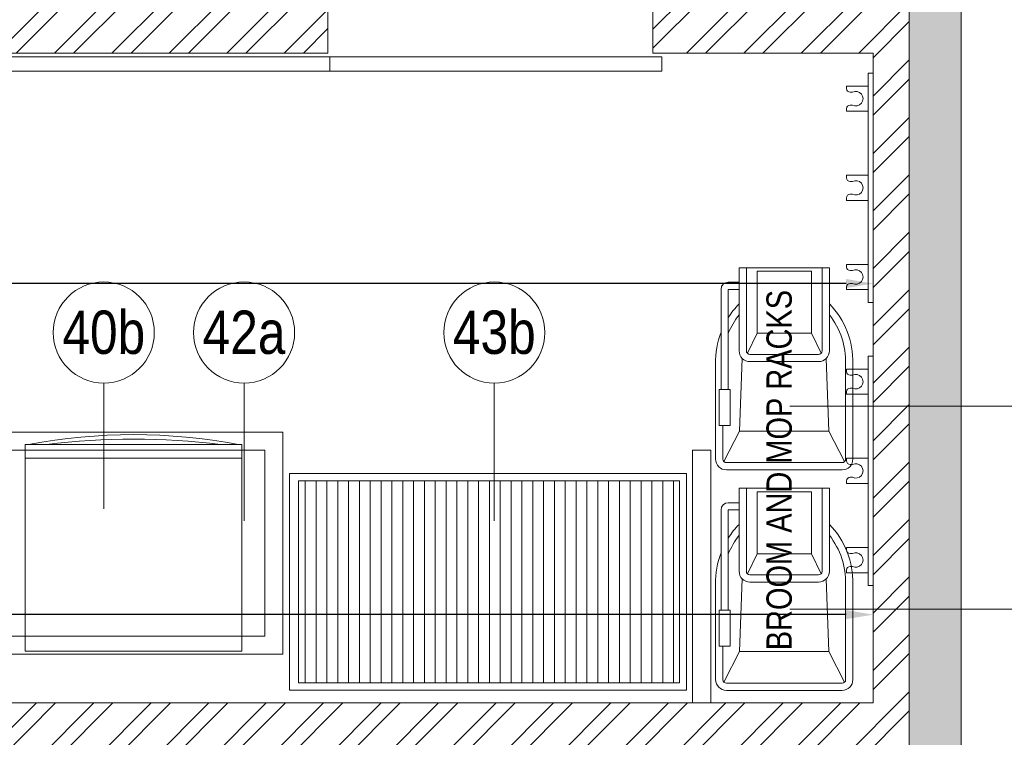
# Model space of a CAD drawing. Header units: millimetres. Extents: x 811 to 573824, y 137 to 100812.
# Tile 133 of 143: x 458602 to 461329, y 74800 to 76788. Entities that reach past the tile are written whole.
import ezdxf

# ---------------------------------------------------------------- set-up
doc = ezdxf.new("R2010")
doc.units = ezdxf.units.MM
doc.header["$LTSCALE"] = 3
doc.header["$MEASUREMENT"] = 0
doc.header["$PDMODE"] = 35
doc.layers.get('Defpoints').update_dxf_attribs({"lineweight": 0})
doc.layers.add('ARC - LEADER ARROW', color=7, linetype='Continuous')
for name, color, linetype, lineweight in [('DIMENSIONS', 7, 'Continuous', 0), ('EQUIPMENT TEXT', 7, 'Continuous', 0), ('EXIST BRICKWORK', 7, 'Continuous', 0), ('JOINERY DETAILS TEXT', 7, 'Continuous', 0), ('KITCHEN EQUIPMENT CODES', 252, 'Continuous', 0), ('KITCHEN EQUIPMENTS', 251, 'Continuous', 0), ('NEW BRICKWORK', 1, 'Continuous', 0)]:
    doc.layers.add(name, color=color, linetype=linetype, lineweight=lineweight)
doc.styles.add('ARA-30', font='stylu.ttf', dxfattribs={"height": 60})
doc.styles.add('ARC SCALE25', font='swissc.ttf', dxfattribs={"height": 50})
doc.styles.add('ARC SCALE50', font='swissc.ttf', dxfattribs={"height": 100})
doc.styles.get("Standard").update_dxf_attribs({"font": 'stylu.ttf'})
doc.dimstyles.new('ARC SCALE50', dxfattribs={"dimscale": 50, "dimtxt": 1, "dimasz": 1.5, "dimexe": 0.8, "dimexo": 0.8, "dimgap": 0.5, "dimtad": 0, "dimdec": 0, "dimrnd": 1, "dimzin": 0, "dimdsep": 46, "dimtxsty": 'Standard', "dimcen": 1.5, "dimdle": 0.8, "dimclrd": 256, "dimclre": 256, "dimclrt": 256, "dimadec": 0, "dimazin": 0, "dimtfac": 2, "dimtdec": 0, "dimtmove": 1, "dimatfit": 2, "dimfxl": 1, "dimtolj": 1, "dimtzin": 0, "dimlwd": -1, "dimlwe": 13, "dimarcsym": 0})

# ---------------------------------------------------------------- blocks, each defined once
blk = doc.blocks.new('*D26')
at = {"layer": 'Defpoints', "color": 0, "transparency": 16777216}
for p in [(458715.6, 76695.5, 0), (458467.1, 75645.5), (458515.6, 75645.5)]:
    blk.add_point(p, dxfattribs=at)
at = {"layer": 'DIMENSIONS', "lineweight": 13, "transparency": 16777216}
for p, q in [((458675.6, 76695.5), (458427.1, 76695.5)), ((458475.6, 75645.5), (458427.1, 75645.5))]:
    blk.add_line(p, q, dxfattribs=at)
at = {"layer": 'DIMENSIONS', "transparency": 16777216}
for p, q in [((458467.1, 76620.5), (458467.1, 76282.5)), ((458467.1, 75720.5), (458467.1, 76058.6))]:
    blk.add_line(p, q, dxfattribs=at)
for points in [[(458454.6, 76620.5), (458479.6, 76620.5), (458467.1, 76695.5)], [(458454.6, 75720.5), (458479.6, 75720.5), (458467.1, 75645.5)]]:
    blk.add_solid(points, dxfattribs=at)
at = {"layer": 'DIMENSIONS', "transparency": 16777216, "insert": (458467.1, 76170.5), "char_height": 50, "attachment_point": 5, "rotation": 90}
blk.add_mtext('\\A1;1050', dxfattribs=at)
blk = doc.blocks.new('xzgredgr')
at = {"layer": 'KITCHEN EQUIPMENTS'}
for p, q in [((458510.6, 76685.5, 0.2), (459460.6, 76685.5, 0.2)), ((459460.6, 76685.5, 0.2), (460380.6, 76685.5, 0.2)), ((459460.6, 76685.5, 0.2), (459460.6, 76645.5, 0.2)), ((460380.6, 76685.5, 0.2), (460380.6, 76645.5, 0.2)), ((459460.6, 76645.5, 0.2), (458510.6, 76645.5, 0.2)), ((460380.6, 76645.5, 0.2), (459460.6, 76645.5, 0.2)), ((460951.9, 76640.2, 0.1), (460951.9, 76004.2, 0.1)), ((460965.6, 76640.2, 0.1), (460951.9, 76640.2, 0.1)), ((460965.6, 76004.2, 0.1), (460965.6, 76640.2, 0.1)), ((460891.9, 76604.2, 0.1), (460951.9, 76604.2, 0.1)), ((460891.9, 76597, 0.1), (460891.9, 76604.2, 0.1)), ((460908.4, 76587, 0.1), (460901.9, 76587, 0.1)), ((460891.9, 76534.2, 0.1), (460891.9, 76541.4, 0.1)), ((460901.9, 76551.4, 0.1), (460908.4, 76551.4, 0.1)), ((460951.9, 76534.2, 0.1), (460891.9, 76534.2, 0.1)), ((460891.9, 76357.2, 0.1), (460951.9, 76357.2, 0.1)), ((460891.9, 76350, 0.1), (460891.9, 76357.2, 0.1)), ((460908.4, 76340, 0.1), (460901.9, 76340, 0.1)), ((460891.9, 76287.2, 0.1), (460891.9, 76294.4, 0.1)), ((460901.9, 76304.4, 0.1), (460908.4, 76304.4, 0.1)), ((460951.9, 76287.2, 0.1), (460891.9, 76287.2, 0.1)), ((460594.3, 75871, 0.1), (460594.3, 76101, 0.1)), ((460594.3, 76001, 0.1), (460594.3, 76101, 0.1)), ((460844.3, 76101, 0.1), (460594.3, 76101, 0.1)), ((460614.3, 75871, 0.1), (460614.3, 76101, 0.1)), ((460824.3, 75871, 0.1), (460824.3, 76101, 0.1)), ((460844.3, 75871, 0.1), (460844.3, 76101, 0.1)), ((460891.9, 76110.2, 0.1), (460951.9, 76110.2, 0.1)), ((460891.9, 76103, 0.1), (460891.9, 76110.2, 0.1)), ((460644.2, 75919.5, 0.1), (460644.2, 76091, 0.1)), ((460794.3, 76091, 0.1), (460644.2, 76091, 0.1)), ((460794.3, 75919.5, 0.1), (460794.3, 76091, 0.1)), ((460908.4, 76093, 0.1), (460901.9, 76093, 0.1)), ((460594.3, 76061, 0.1), (460564.3, 76061, 0.1)), ((460891.9, 76040.2, 0.1), (460891.9, 76047.4, 0.1)), ((460901.9, 76057.4, 0.1), (460908.4, 76057.4, 0.1)), ((460544.3, 75763.5, 0.1), (460544.3, 76041, 0.1)), ((460594.3, 76041, 0.1), (460564.3, 76041, 0.1)), ((460564.3, 76041, 0.1), (460564.3, 75763.5, 0.1)), ((460951.9, 76040.2, 0.1), (460891.9, 76040.2, 0.1)), ((460951.9, 76004.2, 0.1), (460965.6, 76004.2, 0.1)), ((460617.2, 75863.9, 0.1), (460644.2, 75919.5, 0.1)), ((460794.3, 75919.5, 0.1), (460644.2, 75919.5, 0.1)), ((460821.3, 75863.9, 0.1), (460794.3, 75919.5, 0.1)), ((460814.3, 75861, 0.1), (460624.3, 75861, 0.1)), ((460951.9, 75856.3, 0.1), (460951.9, 75220.3, 0.1)), ((460965.6, 75856.3, 0.1), (460951.9, 75856.3, 0.1)), ((460965.6, 75220.3, 0.1), (460965.6, 75856.3, 0.1)), ((460529.3, 75835, 0.1), (460529.3, 75571, 0.1)), ((460595.5, 75648.5, 0.1), (460603.1, 75849.8, 0.1)), ((460814.3, 75841, 0.1), (460624.3, 75841, 0.1)), ((460843.1, 75648.5, 0.1), (460835.5, 75849.8, 0.1)), ((460889.3, 75571, 0.1), (460889.3, 75835.2, 0.1)), ((460909.3, 75571, 0.1), (460909.3, 75835, 0.1)), ((460891.9, 75820.3, 0.1), (460951.9, 75820.3, 0.1)), ((460891.9, 75813.1, 0.1), (460891.9, 75820.3, 0.1)), ((460908.4, 75803.1, 0.1), (460901.9, 75803.1, 0.1)), ((460569.3, 75763.5, 0.1), (460539.3, 75763.5, 0.1)), ((460539.3, 75663.5, 0.1), (460539.3, 75763.5, 0.1)), ((460569.3, 75663.5, 0.1), (460569.3, 75763.5, 0.1)), ((460891.9, 75750.3, 0.1), (460891.9, 75757.5, 0.1)), ((460951.9, 75750.3, 0.1), (460891.9, 75750.3, 0.1)), ((460901.9, 75767.5, 0.1), (460908.4, 75767.5, 0.1)), ((459330.8, 75645.5, 0.1), (458530.8, 75645.5, 0.1)), ((459330.8, 75030.5, 0.1), (459330.8, 75645.5, 0.1)), ((460569.3, 75663.5, 0.1), (460539.3, 75663.5, 0.1)), ((460549.3, 75571, 0.1), (460549.3, 75663.5, 0.1)), ((460549.3, 75571, 0.1), (460549.3, 75663.5, 0.1)), ((460552.2, 75563.9, 0.1), (460595.5, 75648.5, 0.1)), ((460843.1, 75648.5, 0.1), (460595.5, 75648.5, 0.1)), ((460886.3, 75563.9, 0.1), (460843.1, 75648.5, 0.1)), ((458617.5, 75038.6, 0.1), (458617.5, 75611.7, 0.1)), ((458617.5, 75611.7, 0.1), (459217.5, 75611.7, 0.1)), ((459217.5, 75038.6, 0.1), (459217.5, 75611.7, 0.1)), ((459280.8, 75595.5, 0.1), (458530.8, 75595.5, 0.1)), ((459280.8, 75080.5, 0.1), (459280.8, 75595.5, 0.1)), ((458617.5, 75573.6, 0.1), (459217.5, 75573.6, 0.1)), ((460879.3, 75561, 0.1), (460559.3, 75561, 0.1)), ((460891.9, 75573.3, 0.1), (460951.9, 75573.3, 0.1)), ((460891.9, 75566.1, 0.1), (460891.9, 75573.3, 0.1)), ((460908.4, 75556.1, 0.1), (460901.9, 75556.1, 0.1)), ((459348.9, 74930.8, 0.1), (459348.9, 75530.8, 0.1)), ((459348.9, 75530.8, 0.1), (460448.9, 75530.8, 0.1)), ((460448.9, 75530.8, 0.1), (460448.9, 74930.8, 0.1)), ((460879.3, 75541, 0.1), (460559.3, 75541, 0.1)), ((459373.9, 74950.8, 0.1), (459373.9, 75510.8, 0.1)), ((459373.9, 75510.8, 0.1), (460428.9, 75510.8, 0.1)), ((459392.9, 74950.8, 0.1), (459392.9, 75510.8, 0.1)), ((459422.9, 74950.8, 0.1), (459422.9, 75510.8, 0.1)), ((459452.9, 74950.8, 0.1), (459452.9, 75510.8, 0.1)), ((459482.9, 74950.8, 0.1), (459482.9, 75510.8, 0.1)), ((459512.9, 74950.8, 0.1), (459512.9, 75510.8, 0.1)), ((459542.9, 74950.8, 0.1), (459542.9, 75510.8, 0.1)), ((459572.9, 74950.8, 0.1), (459572.9, 75510.8, 0.1)), ((459602.9, 74950.8, 0.1), (459602.9, 75510.8, 0.1)), ((459632.9, 74950.8, 0.1), (459632.9, 75510.8, 0.1)), ((459662.9, 74950.8, 0.1), (459662.9, 75510.8, 0.1)), ((459692.9, 74950.8, 0.1), (459692.9, 75510.8, 0.1)), ((459722.9, 75510.8, 0.1), (459722.9, 74950.8, 0.1)), ((459752.9, 75510.8, 0.1), (459752.9, 74950.8, 0.1)), ((459782.9, 75510.8, 0.1), (459782.9, 74950.8, 0.1)), ((459812.9, 75510.8, 0.1), (459812.9, 74950.8, 0.1)), ((459842.9, 75510.8, 0.1), (459842.9, 74950.8, 0.1)), ((459872.9, 75510.8, 0.1), (459872.9, 74950.8, 0.1)), ((459902.9, 75510.8, 0.1), (459902.9, 74950.8, 0.1)), ((459932.9, 75510.8, 0.1), (459932.9, 74950.8, 0.1)), ((459962.9, 75510.8, 0.1), (459962.9, 74950.8, 0.1)), ((459992.9, 75510.8, 0.1), (459992.9, 74950.8, 0.1)), ((460022.9, 75510.8, 0.1), (460022.9, 74950.8, 0.1)), ((460052.9, 75510.8, 0.1), (460052.9, 74950.8, 0.1)), ((460082.9, 75510.8, 0.1), (460082.9, 74950.8, 0.1)), ((460112.9, 75510.8, 0.1), (460112.9, 74950.8, 0.1)), ((460142.9, 75510.8, 0.1), (460142.9, 74950.8, 0.1)), ((460172.9, 75510.8, 0.1), (460172.9, 74950.8, 0.1)), ((460202.9, 75510.8, 0.1), (460202.9, 74950.8, 0.1)), ((460232.9, 75510.8, 0.1), (460232.9, 74950.8, 0.1)), ((460262.9, 75510.8, 0.1), (460262.9, 74950.8, 0.1)), ((460292.9, 75510.8, 0.1), (460292.9, 74950.8, 0.1)), ((460322.9, 75510.8, 0.1), (460322.9, 74950.8, 0.1)), ((460352.9, 75510.8, 0.1), (460352.9, 74950.8, 0.1)), ((460382.9, 75510.8, 0.1), (460382.9, 74950.8, 0.1)), ((460412.9, 75510.8, 0.1), (460412.9, 74950.8, 0.1)), ((460428.9, 75510.8, 0.1), (460428.9, 74950.8, 0.1)), ((460891.9, 75503.3, 0.1), (460891.9, 75510.5, 0.1)), ((460951.9, 75503.3, 0.1), (460891.9, 75503.3, 0.1)), ((460901.9, 75520.5, 0.1), (460908.4, 75520.5, 0.1)), ((460594.3, 75260.1, 0.1), (460594.3, 75490.1, 0.1)), ((460594.3, 75390.1, 0.1), (460594.3, 75490.1, 0.1)), ((460844.3, 75490.1, 0.1), (460594.3, 75490.1, 0.1)), ((460614.3, 75260.1, 0.1), (460614.3, 75490.1, 0.1)), ((460644.2, 75308.6, 0.1), (460644.2, 75480.1, 0.1)), ((460794.3, 75480.1, 0.1), (460644.2, 75480.1, 0.1)), ((460794.3, 75308.6, 0.1), (460794.3, 75480.1, 0.1)), ((460824.3, 75260.1, 0.1), (460824.3, 75490.1, 0.1)), ((460844.3, 75260.1, 0.1), (460844.3, 75490.1, 0.1)), ((460594.3, 75450.1, 0.1), (460564.3, 75450.1, 0.1)), ((460544.3, 75152.6, 0.1), (460544.3, 75430.1, 0.1)), ((460594.3, 75430.1, 0.1), (460564.3, 75430.1, 0.1)), ((460564.3, 75430.1, 0.1), (460564.3, 75152.6, 0.1)), ((460891.9, 75326.3, 0.1), (460951.9, 75326.3, 0.1)), ((460891.9, 75319.1, 0.1), (460891.9, 75326.3, 0.1)), ((460617.2, 75253, 0.1), (460644.2, 75308.6, 0.1)), ((460794.3, 75308.6, 0.1), (460644.2, 75308.6, 0.1)), ((460821.3, 75253, 0.1), (460794.3, 75308.6, 0.1)), ((460908.4, 75309.1, 0.1), (460901.9, 75309.1, 0.1)), ((460891.9, 75256.3, 0.1), (460891.9, 75263.5, 0.1)), ((460951.9, 75256.3, 0.1), (460891.9, 75256.3, 0.1)), ((460901.9, 75273.5, 0.1), (460908.4, 75273.5, 0.1)), ((460595.5, 75037.6, 0.1), (460603.1, 75238.9, 0.1)), ((460814.3, 75250.1, 0.1), (460624.3, 75250.1, 0.1)), ((460814.3, 75230.1, 0.1), (460624.3, 75230.1, 0.1)), ((460843.1, 75037.6, 0.1), (460835.5, 75238.9, 0.1)), ((460529.3, 75224.1, 0.1), (460529.3, 74960.1, 0.1)), ((460889.3, 74960.1, 0.1), (460889.3, 75224.3, 0.1)), ((460909.3, 74960.1, 0.1), (460909.3, 75224.1, 0.1)), ((460951.9, 75220.3, 0.1), (460965.6, 75220.3, 0.1)), ((460569.3, 75152.6, 0.1), (460539.3, 75152.6, 0.1)), ((460539.3, 75052.6, 0.1), (460539.3, 75152.6, 0.1)), ((460569.3, 75052.6, 0.1), (460569.3, 75152.6, 0.1)), ((458530.8, 75080.5, 0.1), (459280.8, 75080.5, 0.1)), ((458617.5, 75038.6, 0.1), (459217.5, 75038.6, 0.1)), ((460569.3, 75052.6, 0.1), (460539.3, 75052.6, 0.1)), ((460549.3, 74960.1, 0.1), (460549.3, 75052.6, 0.1)), ((460549.3, 74960.1, 0.1), (460549.3, 75052.6, 0.1)), ((460552.2, 74953, 0.1), (460595.5, 75037.6, 0.1)), ((460843.1, 75037.6, 0.1), (460595.5, 75037.6, 0.1)), ((460886.3, 74953, 0.1), (460843.1, 75037.6, 0.1)), ((458530.8, 75030.5, 0.1), (459330.8, 75030.5, 0.1)), ((460448.9, 74930.8, 0.1), (459348.9, 74930.8, 0.1)), ((460428.9, 74950.8, 0.1), (459373.9, 74950.8, 0.1)), ((460879.3, 74950.1, 0.1), (460559.3, 74950.1, 0.1)), ((460879.3, 74930.1, 0.1), (460559.3, 74930.1, 0.1))]:
    blk.add_line(p, q, dxfattribs=at)
at = {"layer": 'KITCHEN EQUIPMENTS', "color": 5}
for p, q in [((460515.6, 75595.5, 0.2), (460465.6, 75595.5, 0.2)), ((460465.6, 75595.5, 0.2), (460465.6, 74895.5, 0.2)), ((460515.6, 74895.5, 0.2), (460515.6, 75595.5, 0.2))]:
    blk.add_line(p, q, dxfattribs=at)
at = {"layer": 'KITCHEN EQUIPMENTS'}
for centre, radius, start, end in [((460901.9, 76597, 0.1), 10, 180, 270), ((460917.5, 76569.2, 0.1), 20, 242.8732, 117.1268), ((460901.9, 76541.4, 0.1), 10, 90, 180), ((460901.9, 76350, 0.1), 10, 180, 270), ((460917.5, 76322.2, 0.1), 20, 242.8732, 117.1268), ((460901.9, 76294.4, 0.1), 10, 90, 180), ((460901.9, 76103, 0.1), 10, 180, 270), ((460917.5, 76075.2, 0.1), 20, 242.8732, 117.1268), ((460564.3, 76041, 0.1), 20, 90, 180), ((460901.9, 76047.4, 0.1), 10, 90, 180), ((460759.4, 75840.6, 0.1), 230.2, 135.8357, 147.9583), ((460679.1, 75840.6, 0.1), 230.2, 358.5927, 44.1643), ((460759.4, 75840.6, 0.1), 210.2, 141.7758, 158.1732), ((460679.1, 75840.6, 0.1), 210.2, 358.5272, 38.2242), ((460759.4, 75840.6, 0.1), 230.2, 159.1539, 181.4073), ((460624.3, 75871, 0.1), 30, 180, 270), ((460624.3, 75871, 0.1), 10, 180, 270), ((460814.3, 75871, 0.1), 30, 270, 0), ((460814.3, 75871, 0.1), 10, 270, 0), ((460901.9, 75813.1, 0.1), 10, 180, 270), ((460917.5, 75785.3, 0.1), 20, 242.8732, 117.1268), ((460901.9, 75757.5, 0.1), 10, 90, 180), ((458917.5, 74052.5, 0.1), 1586.1, 79.4411, 100.5589), ((458917.5, 73665, 0.1), 1961.5, 82.9436, 97.0564), ((460559.3, 75571, 0.1), 30, 180, 270), ((460559.3, 75571, 0.1), 10, 180, 270), ((460879.3, 75571, 0.1), 30, 270, 0), ((460879.3, 75571, 0.1), 10, 270, 0), ((460901.9, 75566.1, 0.1), 10, 180, 270), ((460917.5, 75538.3, 0.1), 20, 242.8732, 117.1268), ((460901.9, 75510.5, 0.1), 10, 90, 180), ((460564.3, 75430.1, 0.1), 20, 90, 180), ((460759.4, 75229.7, 0.1), 230.2, 135.8357, 147.9583), ((460679.1, 75229.7, 0.1), 230.2, 358.5927, 44.1643), ((460759.4, 75229.7, 0.1), 210.2, 141.7758, 158.1732), ((460679.1, 75229.7, 0.1), 210.2, 358.5272, 38.2242), ((460759.4, 75229.7, 0.1), 230.2, 159.1539, 181.4073), ((460901.9, 75319.1, 0.1), 10, 180, 270), ((460917.5, 75291.3, 0.1), 20, 242.8732, 117.1268), ((460624.3, 75260.1, 0.1), 30, 180, 270), ((460624.3, 75260.1, 0.1), 10, 180, 270), ((460814.3, 75260.1, 0.1), 30, 270, 0), ((460814.3, 75260.1, 0.1), 10, 270, 0), ((460901.9, 75263.5, 0.1), 10, 90, 180), ((460559.3, 74960.1, 0.1), 30, 180, 270), ((460559.3, 74960.1, 0.1), 10, 180, 270), ((460879.3, 74960.1, 0.1), 30, 270, 0), ((460879.3, 74960.1, 0.1), 10, 270, 0)]:
    blk.add_arc(centre, radius, start, end, dxfattribs=at)
blk = doc.blocks.new('EXISTING BRICKWORK')
at = {"layer": 'EXIST BRICKWORK'}
h = blk.add_hatch(color=8, dxfattribs=at)
h.dxf.hatch_style = 1
h.paths.add_polyline_path([(461326.5, 71253.7), (461209.6, 71370.6), (461209.6, 80695.8), (449601.5, 80695.8), (449601.5, 80495.8), (461065.6, 80495.8), (461065.6, 71309.5), (461224, 71151.1)])
at = {"layer": 'EXIST BRICKWORK', "elevation": 0.1}
blk.add_lwpolyline([(461326.5, 71253.7), (461209.6, 71370.6), (461209.6, 80695.8), (449601.5, 80695.8), (449601.5, 80495.8), (461065.6, 80495.8), (461065.6, 71309.5), (461224, 71151.1)], close=True, dxfattribs=at)
blk = doc.blocks.new('*D240')
at = {"layer": 'ARC - LEADER ARROW', "lineweight": 13, "transparency": 16777216}
for p, q in [((455924.8, 74935.5), (455924.8, 75180.1)), ((460965.6, 74935.5), (460965.6, 75180.1))]:
    blk.add_line(p, q, dxfattribs=at)
at = {"layer": 'ARC - LEADER ARROW', "transparency": 16777216}
for p, q in [((455999.8, 75140.1), (458332.1, 75140.1)), ((460890.6, 75140.1), (458558.3, 75140.1))]:
    blk.add_line(p, q, dxfattribs=at)
for points in [[(455999.8, 75152.6), (455999.8, 75127.6), (455924.8, 75140.1)], [(460890.6, 75127.6), (460890.6, 75152.6), (460965.6, 75140.1)]]:
    blk.add_solid(points, dxfattribs=at)
at = {"layer": 'Defpoints', "color": 0, "transparency": 16777216}
for p in [(460965.6, 75140.1), (455924.8, 74895.5), (460965.6, 74895.5)]:
    blk.add_point(p, dxfattribs=at)
at = {"layer": 'ARC - LEADER ARROW', "transparency": 16777216, "insert": (458445.2, 75140.1), "char_height": 50, "attachment_point": 5}
blk.add_mtext('\\A1;4590', dxfattribs=at)
blk = doc.blocks.new('*D259')
at = {"layer": 'ARC - LEADER ARROW', "lineweight": 13, "transparency": 16777216}
for p, q in [((453224.8, 76065.3), (453224.8, 76017.2)), ((460965.6, 76065.3), (460965.6, 76017.2))]:
    blk.add_line(p, q, dxfattribs=at)
at = {"layer": 'ARC - LEADER ARROW', "transparency": 16777216}
for p, q in [((453299.8, 76057.2), (456982.1, 76057.2)), ((460890.6, 76057.2), (457208.3, 76057.2))]:
    blk.add_line(p, q, dxfattribs=at)
for points in [[(453299.8, 76069.7), (453299.8, 76044.7), (453224.8, 76057.2)], [(460890.6, 76044.7), (460890.6, 76069.7), (460965.6, 76057.2)]]:
    blk.add_solid(points, dxfattribs=at)
at = {"layer": 'Defpoints', "color": 0, "transparency": 16777216}
for p in [(453224.8, 76105.3), (460965.6, 76105.3), (460965.6, 76057.2)]:
    blk.add_point(p, dxfattribs=at)
at = {"layer": 'ARC - LEADER ARROW', "transparency": 16777216, "insert": (457095.2, 76057.2), "char_height": 50, "attachment_point": 5}
blk.add_mtext('\\A1;7740', dxfattribs=at)

msp = doc.modelspace()

# ---------------------------------------------------------------- hatches: boundary and pattern name
at = {"layer": 'NEW BRICKWORK'}
h = msp.add_hatch(dxfattribs=at)
h.set_pattern_fill('ANSI32', color=256, scale=300)
h.set_pattern_definition([(45, (6227957.61, 2343389.85), (-79.5495129, 79.5495129), []), (45, (6228010.64, 2343389.85), (-79.5495129, 79.5495129), [])])
h.paths.add_polyline_path([(454988.8, 74895.5), (455774.8, 74895.5), (455774.8, 75695.5), (455924.8, 75695.5), (455924.8, 74895.5), (460965.6, 74895.5), (460965.6, 76695.5), (460355.6, 76695.5), (460355.6, 76845.5), (460965.6, 76845.5), (460965.6, 80395.8), (459665.6, 80395.8), (459665.6, 77895.5), (458665.6, 77895.5), (458665.6, 76845.5), (459455.6, 76845.5), (459455.6, 76695.5), (458515.6, 76695.5), (458515.6, 76895.5), (458265.6, 76895.5), (458265.6, 77045.5), (458515.6, 77045.5), (458515.6, 77895.5), (456615.6, 77895.5), (456615.6, 77045.5), (456865.6, 77045.5), (456865.6, 76895.5), (456465.6, 76895.5), (456465.6, 77895.5), (454874.8, 77895.5), (454874.8, 78045.5), (459515.6, 78045.5), (459515.6, 80395.8), (450124.9, 80395.8), (450124.9, 76795.5), (450924.9, 76795.5), (450924.9, 76645.5), (450124.9, 76645.5), (450124.9, 70885.2), (451024.9, 70885.2), (451024.9, 70735.2), (450124.9, 70735.2), (450124.9, 63643.3), (458407.8, 63643.3), (458407.8, 63543.3), (449974.9, 63543.3), (449974.9, 80495.8), (461065.6, 80495.8), (461065.6, 70992.7), (460965.6, 70892.7), (460965.6, 74695.5), (454988.8, 74695.5)])

# ---------------------------------------------------------------- linework, layer by layer
at = {"layer": 'EXIST BRICKWORK'}
msp.add_line((461209.6, 71370.6, 0.1), (461209.6, 80695.8, 0.1), dxfattribs=at)
at = {"layer": 'KITCHEN EQUIPMENT CODES'}
for p, q in [((458834.9, 75781.4, 0.1), (458834.9, 75433, 0.1)), ((459223.4, 75781.4, 0.1), (459223.4, 75399.6, 0.1)), ((459916.4, 75781.4, 0.1), (459916.4, 75399.6, 0.1)), ((460734.3, 75717.5, 0.1), (461665.8, 75717.5, 0.1)), ((460734.3, 75155.6, 0.1), (461665.8, 75155.5, 0.1))]:
    msp.add_line(p, q, dxfattribs=at)
for centre in [(458834.9, 75921.4, 0.1), (459223.4, 75921.4, 0.1), (459916.4, 75921.4, 0.1)]:
    msp.add_circle(centre, 140, dxfattribs=at)
at = {"layer": 'NEW BRICKWORK', "elevation": 0.1}
for points in [[(449974.9, 63543.3), (449974.9, 80495.8), (461065.6, 80495.8), (461065.6, 70992.7), (460965.6, 70892.7), (460965.6, 74695.5), (454988.8, 74695.5), (454988.8, 74895.5)], [(455924.8, 74895.5), (460965.6, 74895.5), (460965.6, 76695.5), (460355.6, 76695.5), (460355.6, 76845.5), (460965.6, 76845.5), (460965.6, 80395.8), (459665.6, 80395.8), (459665.6, 77895.5), (458665.6, 77895.5), (458665.6, 76845.5), (459455.6, 76845.5), (459455.6, 76695.5), (458515.6, 76695.5)]]:
    msp.add_lwpolyline(points, dxfattribs=at)

# ---------------------------------------------------------------- block references
at = {"layer": 'EXIST BRICKWORK'}
msp.add_blockref('EXISTING BRICKWORK', (0, 0), dxfattribs=at)
at = {"layer": 'KITCHEN EQUIPMENTS'}
msp.add_blockref('xzgredgr', (0, 0), dxfattribs=at)

# ---------------------------------------------------------------- texts
at = {"layer": 'EQUIPMENT TEXT', "insert": (460741, 75041.5, 0.2), "char_height": 70, "attachment_point": 7, "rotation": 90, "style": 'ARC SCALE25'}
msp.add_mtext_dynamic_manual_height_columns('BROOM AND MOP RACKS', width=1279.972, gutter_width=1, heights=[0], dxfattribs=at)
at = {"layer": 'JOINERY DETAILS TEXT', "insert": (460390.6, 68055.3), "char_height": 75, "width": 566.027, "attachment_point": 1, "rotation": 70.5719, "style": 'ARA-30', "bg_fill": 1, "box_fill_scale": 1.5, "bg_fill_color": 254, "bg_fill_transparency": 0}
msp.add_mtext('\\A1;\\pi149.59491;JD10\\P\\pi29.13371;DETAIL 8A', dxfattribs=at)
at = {"layer": 'KITCHEN EQUIPMENT CODES', "color": 6, "char_height": 120, "width": 192.712, "attachment_point": 5, "style": 'ARC SCALE50'}
for s, insert in [('40b', (458834.9, 75921.4, 0.1)), ('42a', (459223.4, 75921.4, 0.1)), ('43b', (459916.4, 75921.4, 0.1))]:
    msp.add_mtext(s, dxfattribs=dict(at, insert=insert))

# ---------------------------------------------------------------- dimensions: what is measured, and where the dimension line sits
at = {"layer": 'ARC - LEADER ARROW'}
for base, p1, p2, text, picture, middle in [((460965.6, 76057.2, 0.1), (453224.8, 76105.3, 0.1), (460965.6, 76105.3, 0.2), '7740', '*D259', (457095.2, 76057.2, 0.1)), ((460965.6, 75140.1, 0.1), (455924.8, 74895.5, 0.1), (460965.6, 74895.5, 0.2), '4590', '*D240', (458445.2, 75140.1, 0.1))]:
    dim = msp.add_linear_dim(base=base, p1=p1, p2=p2, text=text, dimstyle='ARC SCALE50', dxfattribs=at)
    dim.commit()
    dim.dimension.update_dxf_attribs({"geometry": picture, "text_midpoint": middle})
at = {"layer": 'DIMENSIONS'}
dim = msp.add_linear_dim(base=(458467.1, 75645.5, 0.1), p1=(458715.6, 76695.5, 0.1), p2=(458515.6, 75645.5, 0.1), angle=90, dimstyle='ARC SCALE50', dxfattribs=at)
dim.commit()
dim.dimension.update_dxf_attribs({"geometry": '*D26', "text_midpoint": (458467.1, 76170.5, 0.1)})

doc.saveas('drawing.dxf')
